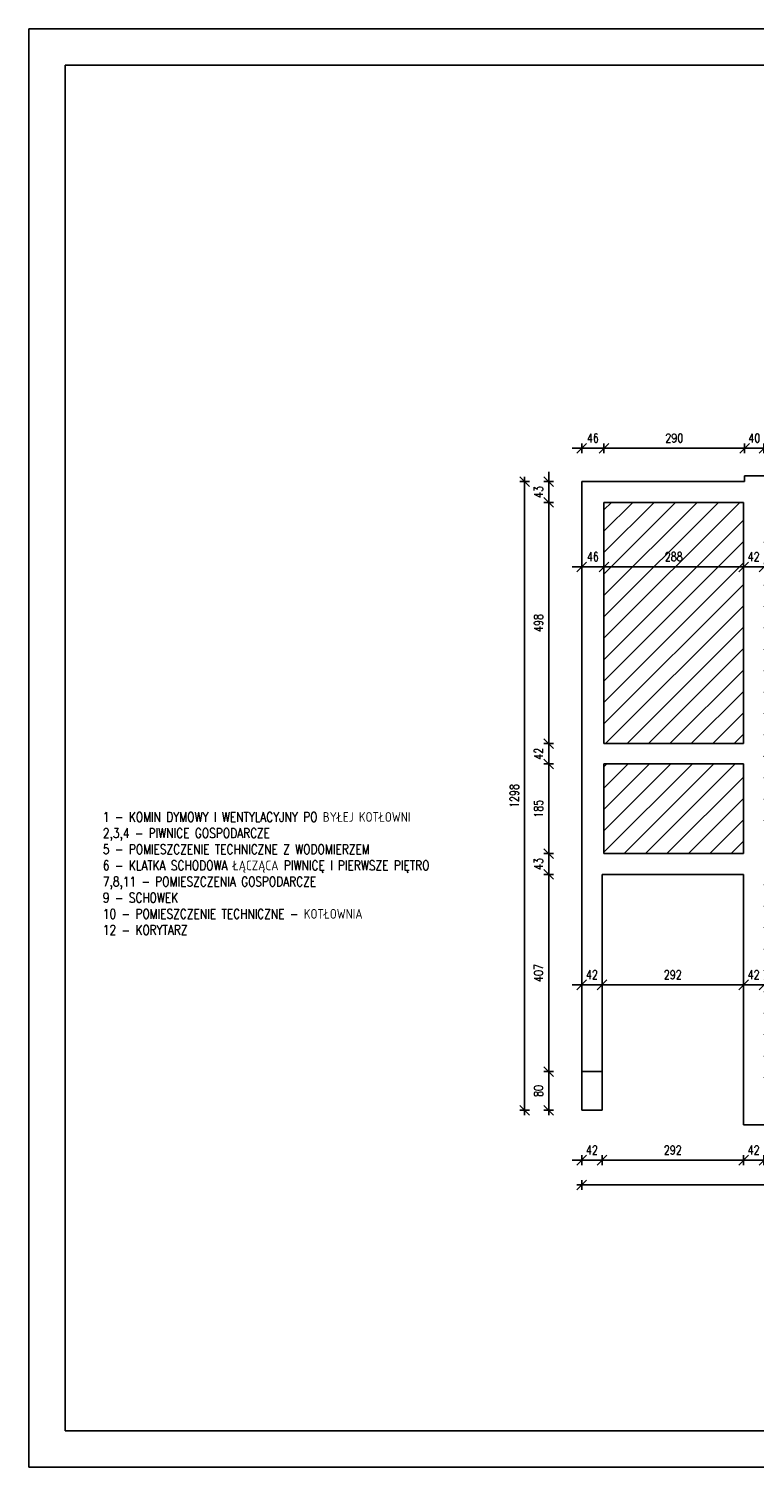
# Model space of a CAD drawing. Header units: centimetres. Extents: x 16800 to 40740, y -5708 to 2993.
# Tile 7 of 34: x 22955 to 24452, y -3038 to -68. Entities that reach past the tile are written whole.
import ezdxf

# ---------------------------------------------------------------- set-up
doc = ezdxf.new("R2010")
doc.units = ezdxf.units.CM
doc.header["$MEASUREMENT"] = 0
doc.layers.get('defpoints').update_dxf_attribs({"color": 6})
for name, color, linetype, lineweight in [('kreskowanie', 7, 'Continuous', 18), ('linia pomocnicza', 7, 'Continuous', 18), ('linia widokowa', 8, 'Continuous', 25), ('wymiary', 7, 'Continuous', 18)]:
    doc.layers.add(name, color=color, linetype=linetype, lineweight=lineweight)
doc.styles.get("Standard").update_dxf_attribs({"font": 'romanc.shx', "width": 0.8})
doc.dimstyles.new('OLO', dxfattribs={"dimtxt": 18, "dimasz": 20, "dimexe": 10, "dimexo": 10, "dimgap": 12, "dimtad": 1, "dimdec": 1, "dimdsep": 46, "dimtxsty": 'Standard', "dimblk1": 'OBLIQUE', "dimblk2": 'OBLIQUE', "dimsah": 1, "dimcen": 2.5, "dimdle": 10, "dimclrd": 1, "dimclre": 1, "dimclrt": 1, "dimadec": 0, "dimazin": 0, "dimtfac": 1, "dimtdec": 1, "dimtix": 1, "dimtmove": 2, "dimatfit": 3, "dimldrblk": 'OBLIQUE', "dimfxl": 0, "dimtolj": 1, "dimarcsym": 0})

# ---------------------------------------------------------------- blocks, each defined once
blk = doc.blocks.new('_OBLIQUE')
at = {"color": 0, "linetype": 'ByBlock'}
blk.add_line((-0.5, -0.5), (0.5, 0.5), dxfattribs=at)
blk = doc.blocks.new('*D563')
at = {"layer": 'defpoints', "color": 0}
for p in [(24096, -2301), (24138, -2301), (24138, -2404)]:
    blk.add_point(p, dxfattribs=at)
at = {"layer": 'wymiary', "color": 1, "lineweight": -2}
for p, q in [((24096, -2404), (24076, -2404)), ((24086, -2404), (24148, -2404)), ((24096, -2394), (24096, -2414)), ((24138, -2394), (24138, -2414)), ((24138, -2404), (24158, -2404))]:
    blk.add_line(p, q, dxfattribs=at)
at = {"layer": 'wymiary', "color": 1, "linetype": 'ByBlock', "lineweight": -2, "xscale": 20, "yscale": 20, "zscale": 20}
blk.add_blockref('_OBLIQUE', (24096, -2404), dxfattribs=at)
at = {"layer": 'wymiary', "color": 1, "linetype": 'ByBlock', "lineweight": -2, "xscale": 20, "yscale": 20, "zscale": 20, "rotation": 180}
blk.add_blockref('_OBLIQUE', (24138, -2404), dxfattribs=at)
at = {"layer": 'wymiary', "color": 1, "insert": (24117, -2383), "char_height": 18, "attachment_point": 5}
blk.add_mtext('\\A1;42', dxfattribs=at)
blk = doc.blocks.new('*D564')
at = {"layer": 'defpoints', "color": 0}
for p in [(24138, -2301), (24430, -2331), (24430, -2404)]:
    blk.add_point(p, dxfattribs=at)
at = {"layer": 'wymiary', "color": 1, "lineweight": -2}
for p, q in [((24128, -2404), (24440, -2404)), ((24138, -2394), (24138, -2414)), ((24430, -2394), (24430, -2414))]:
    blk.add_line(p, q, dxfattribs=at)
at = {"layer": 'wymiary', "color": 1, "linetype": 'ByBlock', "lineweight": -2, "xscale": 20, "yscale": 20, "zscale": 20, "rotation": 180}
blk.add_blockref('_OBLIQUE', (24138, -2404), dxfattribs=at)
at = {"layer": 'wymiary', "color": 1, "linetype": 'ByBlock', "lineweight": -2, "xscale": 20, "yscale": 20, "zscale": 20}
blk.add_blockref('_OBLIQUE', (24430, -2404), dxfattribs=at)
at = {"layer": 'wymiary', "color": 1, "insert": (24284, -2383), "char_height": 18, "attachment_point": 5}
blk.add_mtext('\\A1;292', dxfattribs=at)
blk = doc.blocks.new('*D565')
at = {"layer": 'defpoints', "color": 0}
for p in [(24430, -2331), (24472, -2331), (24472, -2404)]:
    blk.add_point(p, dxfattribs=at)
at = {"layer": 'wymiary', "color": 1, "lineweight": -2}
for p, q in [((24430, -2404), (24410, -2404)), ((24420, -2404), (24482, -2404)), ((24430, -2394), (24430, -2414)), ((24472, -2394), (24472, -2414)), ((24472, -2404), (24492, -2404))]:
    blk.add_line(p, q, dxfattribs=at)
at = {"layer": 'wymiary', "color": 1, "linetype": 'ByBlock', "lineweight": -2, "xscale": 20, "yscale": 20, "zscale": 20}
blk.add_blockref('_OBLIQUE', (24430, -2404), dxfattribs=at)
at = {"layer": 'wymiary', "color": 1, "linetype": 'ByBlock', "lineweight": -2, "xscale": 20, "yscale": 20, "zscale": 20, "rotation": 180}
blk.add_blockref('_OBLIQUE', (24472, -2404), dxfattribs=at)
at = {"layer": 'wymiary', "color": 1, "insert": (24451, -2383), "char_height": 18, "attachment_point": 5}
blk.add_mtext('\\A1;42', dxfattribs=at)
blk = doc.blocks.new('*D574')
at = {"layer": 'defpoints', "color": 0}
for p in [(26173, -2277), (24096, -2301), (26173, -2455)]:
    blk.add_point(p, dxfattribs=at)
at = {"layer": 'wymiary', "color": 1, "lineweight": -2}
for p, q in [((24086, -2455), (26183, -2455)), ((24096, -2445), (24096, -2465)), ((26173, -2445), (26173, -2465))]:
    blk.add_line(p, q, dxfattribs=at)
at = {"layer": 'wymiary', "color": 1, "linetype": 'ByBlock', "lineweight": -2, "xscale": 20, "yscale": 20, "zscale": 20, "rotation": 180}
blk.add_blockref('_OBLIQUE', (24096, -2455), dxfattribs=at)
at = {"layer": 'wymiary', "color": 1, "linetype": 'ByBlock', "lineweight": -2, "xscale": 20, "yscale": 20, "zscale": 20}
blk.add_blockref('_OBLIQUE', (26173, -2455), dxfattribs=at)
at = {"layer": 'wymiary', "color": 1, "insert": (25134.5, -2434), "char_height": 18, "attachment_point": 5}
blk.add_mtext('\\A1;2077', dxfattribs=at)
blk = doc.blocks.new('*D583')
at = {"layer": 'defpoints', "color": 0}
for p in [(24142, -934), (24096, -1003), (24142, -1046)]:
    blk.add_point(p, dxfattribs=at)
at = {"layer": 'wymiary', "color": 1, "lineweight": -2}
for p, q in [((24096, -934), (24076, -934)), ((24086, -934), (24152, -934)), ((24096, -944), (24096, -924)), ((24142, -944), (24142, -924)), ((24142, -934), (24162, -934))]:
    blk.add_line(p, q, dxfattribs=at)
at = {"layer": 'wymiary', "color": 1, "linetype": 'ByBlock', "lineweight": -2, "xscale": 20, "yscale": 20, "zscale": 20}
blk.add_blockref('_OBLIQUE', (24096, -934), dxfattribs=at)
at = {"layer": 'wymiary', "color": 1, "linetype": 'ByBlock', "lineweight": -2, "xscale": 20, "yscale": 20, "zscale": 20, "rotation": 180}
blk.add_blockref('_OBLIQUE', (24142, -934), dxfattribs=at)
at = {"layer": 'wymiary', "color": 1, "insert": (24119, -913), "char_height": 18, "attachment_point": 5}
blk.add_mtext('\\A1;46', dxfattribs=at)
blk = doc.blocks.new('*D584')
at = {"layer": 'defpoints', "color": 0}
for p in [(24432, -934), (24432, -991), (24142, -1046)]:
    blk.add_point(p, dxfattribs=at)
at = {"layer": 'wymiary', "color": 1, "lineweight": -2}
for p, q in [((24132, -934), (24442, -934)), ((24142, -944), (24142, -924)), ((24432, -944), (24432, -924))]:
    blk.add_line(p, q, dxfattribs=at)
at = {"layer": 'wymiary', "color": 1, "linetype": 'ByBlock', "lineweight": -2, "xscale": 20, "yscale": 20, "zscale": 20, "rotation": 180}
blk.add_blockref('_OBLIQUE', (24142, -934), dxfattribs=at)
at = {"layer": 'wymiary', "color": 1, "linetype": 'ByBlock', "lineweight": -2, "xscale": 20, "yscale": 20, "zscale": 20}
blk.add_blockref('_OBLIQUE', (24432, -934), dxfattribs=at)
at = {"layer": 'wymiary', "color": 1, "insert": (24287, -913), "char_height": 18, "attachment_point": 5}
blk.add_mtext('\\A1;290', dxfattribs=at)
blk = doc.blocks.new('*D585')
at = {"layer": 'defpoints', "color": 0}
for p in [(24472, -934), (24432, -991), (24472, -991)]:
    blk.add_point(p, dxfattribs=at)
at = {"layer": 'wymiary', "color": 1, "lineweight": -2}
for p, q in [((24432, -934), (24412, -934)), ((24422, -934), (24482, -934)), ((24432, -944), (24432, -924)), ((24472, -944), (24472, -924)), ((24472, -934), (24492, -934))]:
    blk.add_line(p, q, dxfattribs=at)
at = {"layer": 'wymiary', "color": 1, "linetype": 'ByBlock', "lineweight": -2, "xscale": 20, "yscale": 20, "zscale": 20}
blk.add_blockref('_OBLIQUE', (24432, -934), dxfattribs=at)
at = {"layer": 'wymiary', "color": 1, "linetype": 'ByBlock', "lineweight": -2, "xscale": 20, "yscale": 20, "zscale": 20, "rotation": 180}
blk.add_blockref('_OBLIQUE', (24472, -934), dxfattribs=at)
at = {"layer": 'wymiary', "color": 1, "insert": (24452, -913), "char_height": 18, "attachment_point": 5}
blk.add_mtext('\\A1;40', dxfattribs=at)
blk = doc.blocks.new('*D594')
at = {"layer": 'defpoints', "color": 0}
for p in [(24028, -2221), (24096, -2221), (24096, -2301)]:
    blk.add_point(p, dxfattribs=at)
at = {"layer": 'wymiary', "color": 1, "lineweight": -2}
for p, q in [((24038, -2221), (24018, -2221)), ((24028, -2311), (24028, -2211)), ((24038, -2301), (24018, -2301))]:
    blk.add_line(p, q, dxfattribs=at)
at = {"layer": 'wymiary', "color": 1, "linetype": 'ByBlock', "lineweight": -2, "xscale": 20, "yscale": 20, "zscale": 20}
for p, rotation in [((24028, -2221), 90), ((24028, -2301), 270)]:
    blk.add_blockref('_OBLIQUE', p, dxfattribs=dict(at, rotation=rotation))
at = {"layer": 'wymiary', "color": 1, "insert": (24007, -2261), "char_height": 18, "attachment_point": 5, "rotation": 90}
blk.add_mtext('\\A1;80', dxfattribs=at)
blk = doc.blocks.new('*D595')
at = {"layer": 'defpoints', "color": 0}
for p in [(24028, -1814), (24138, -1814), (24096, -2221)]:
    blk.add_point(p, dxfattribs=at)
at = {"layer": 'wymiary', "color": 1, "lineweight": -2}
for p, q in [((24028, -2231), (24028, -1804)), ((24038, -1814), (24018, -1814)), ((24038, -2221), (24018, -2221))]:
    blk.add_line(p, q, dxfattribs=at)
at = {"layer": 'wymiary', "color": 1, "linetype": 'ByBlock', "lineweight": -2, "xscale": 20, "yscale": 20, "zscale": 20}
for p, rotation in [((24028, -1814), 90), ((24028, -2221), 270)]:
    blk.add_blockref('_OBLIQUE', p, dxfattribs=dict(at, rotation=rotation))
at = {"layer": 'wymiary', "color": 1, "insert": (24007, -2017.5), "char_height": 18, "attachment_point": 5, "rotation": 90}
blk.add_mtext('\\A1;407', dxfattribs=at)
blk = doc.blocks.new('*D596')
at = {"layer": 'defpoints', "color": 0}
for p in [(24028, -1771), (24142, -1771), (24138, -1814)]:
    blk.add_point(p, dxfattribs=at)
at = {"layer": 'wymiary', "color": 1, "lineweight": -2}
for p, q in [((24028, -1771), (24028, -1751)), ((24038, -1771), (24018, -1771)), ((24028, -1824), (24028, -1761)), ((24038, -1814), (24018, -1814)), ((24028, -1814), (24028, -1834))]:
    blk.add_line(p, q, dxfattribs=at)
at = {"layer": 'wymiary', "color": 1, "linetype": 'ByBlock', "lineweight": -2, "xscale": 20, "yscale": 20, "zscale": 20}
for p, rotation in [((24028, -1771), 270), ((24028, -1814), 90)]:
    blk.add_blockref('_OBLIQUE', p, dxfattribs=dict(at, rotation=rotation))
at = {"layer": 'wymiary', "color": 1, "insert": (24007, -1792.5), "char_height": 18, "attachment_point": 5, "rotation": 90}
blk.add_mtext('\\A1;43', dxfattribs=at)
blk = doc.blocks.new('*D597')
at = {"layer": 'defpoints', "color": 0}
for p in [(24028, -1586), (24142, -1586), (24142, -1771)]:
    blk.add_point(p, dxfattribs=at)
at = {"layer": 'wymiary', "color": 1, "lineweight": -2}
for p, q in [((24038, -1586), (24018, -1586)), ((24028, -1781), (24028, -1576)), ((24038, -1771), (24018, -1771))]:
    blk.add_line(p, q, dxfattribs=at)
at = {"layer": 'wymiary', "color": 1, "linetype": 'ByBlock', "lineweight": -2, "xscale": 20, "yscale": 20, "zscale": 20}
for p, rotation in [((24028, -1586), 90), ((24028, -1771), 270)]:
    blk.add_blockref('_OBLIQUE', p, dxfattribs=dict(at, rotation=rotation))
at = {"layer": 'wymiary', "color": 1, "insert": (24007, -1678.5), "char_height": 18, "attachment_point": 5, "rotation": 90}
blk.add_mtext('\\A1;185', dxfattribs=at)
blk = doc.blocks.new('*D598')
at = {"layer": 'defpoints', "color": 0}
for p in [(24028, -1544), (24142, -1544), (24142, -1586)]:
    blk.add_point(p, dxfattribs=at)
at = {"layer": 'wymiary', "color": 1, "lineweight": -2}
for p, q in [((24038, -1544), (24018, -1544)), ((24028, -1544), (24028, -1524)), ((24028, -1596), (24028, -1534)), ((24038, -1586), (24018, -1586)), ((24028, -1586), (24028, -1606))]:
    blk.add_line(p, q, dxfattribs=at)
at = {"layer": 'wymiary', "color": 1, "linetype": 'ByBlock', "lineweight": -2, "xscale": 20, "yscale": 20, "zscale": 20}
for p, rotation in [((24028, -1544), 270), ((24028, -1586), 90)]:
    blk.add_blockref('_OBLIQUE', p, dxfattribs=dict(at, rotation=rotation))
at = {"layer": 'wymiary', "color": 1, "insert": (24007, -1565), "char_height": 18, "attachment_point": 5, "rotation": 90}
blk.add_mtext('\\A1;42', dxfattribs=at)
blk = doc.blocks.new('*D599')
at = {"layer": 'defpoints', "color": 0}
for p in [(24028, -1046), (24142, -1046), (24142, -1544)]:
    blk.add_point(p, dxfattribs=at)
at = {"layer": 'wymiary', "color": 1, "lineweight": -2}
for p, q in [((24028, -1554), (24028, -1036)), ((24038, -1046), (24018, -1046)), ((24038, -1544), (24018, -1544))]:
    blk.add_line(p, q, dxfattribs=at)
at = {"layer": 'wymiary', "color": 1, "linetype": 'ByBlock', "lineweight": -2, "xscale": 20, "yscale": 20, "zscale": 20}
for p, rotation in [((24028, -1046), 90), ((24028, -1544), 270)]:
    blk.add_blockref('_OBLIQUE', p, dxfattribs=dict(at, rotation=rotation))
at = {"layer": 'wymiary', "color": 1, "insert": (24007, -1295), "char_height": 18, "attachment_point": 5, "rotation": 90}
blk.add_mtext('\\A1;498', dxfattribs=at)
blk = doc.blocks.new('*D600')
at = {"layer": 'defpoints', "color": 0}
for p in [(24028, -1003), (24096, -1003), (24142, -1046)]:
    blk.add_point(p, dxfattribs=at)
at = {"layer": 'wymiary', "color": 1, "lineweight": -2}
for p, q in [((24038, -1003), (24018, -1003)), ((24028, -1003), (24028, -983)), ((24028, -1056), (24028, -993)), ((24038, -1046), (24018, -1046)), ((24028, -1046), (24028, -1066))]:
    blk.add_line(p, q, dxfattribs=at)
at = {"layer": 'wymiary', "color": 1, "linetype": 'ByBlock', "lineweight": -2, "xscale": 20, "yscale": 20, "zscale": 20}
for p, rotation in [((24028, -1003), 270), ((24028, -1046), 90)]:
    blk.add_blockref('_OBLIQUE', p, dxfattribs=dict(at, rotation=rotation))
at = {"layer": 'wymiary', "color": 1, "insert": (24007, -1024.5), "char_height": 18, "attachment_point": 5, "rotation": 90}
blk.add_mtext('\\A1;43', dxfattribs=at)
blk = doc.blocks.new('*D601')
at = {"layer": 'defpoints', "color": 0}
for p in [(23978, -1003), (24096, -1003), (24096, -2301)]:
    blk.add_point(p, dxfattribs=at)
at = {"layer": 'wymiary', "color": 1, "lineweight": -2}
for p, q in [((23988, -1003), (23968, -1003)), ((23978, -2311), (23978, -993)), ((23988, -2301), (23968, -2301))]:
    blk.add_line(p, q, dxfattribs=at)
at = {"layer": 'wymiary', "color": 1, "linetype": 'ByBlock', "lineweight": -2, "xscale": 20, "yscale": 20, "zscale": 20}
for p, rotation in [((23978, -1003), 90), ((23978, -2301), 270)]:
    blk.add_blockref('_OBLIQUE', p, dxfattribs=dict(at, rotation=rotation))
at = {"layer": 'wymiary', "color": 1, "insert": (23957, -1652), "char_height": 18, "attachment_point": 5, "rotation": 90}
blk.add_mtext('\\A1;1298', dxfattribs=at)
blk = doc.blocks.new('*D602')
at = {"layer": 'defpoints', "color": 0}
for p in [(24096, -1179), (24142, -1179), (24142, -1179)]:
    blk.add_point(p, dxfattribs=at)
at = {"layer": 'wymiary', "color": 1, "lineweight": -2}
for p, q in [((24096, -1179), (24076, -1179)), ((24086, -1179), (24152, -1179)), ((24096, -1169), (24096, -1169)), ((24142, -1169), (24142, -1169)), ((24142, -1179), (24162, -1179))]:
    blk.add_line(p, q, dxfattribs=at)
at = {"layer": 'wymiary', "color": 1, "linetype": 'ByBlock', "lineweight": -2, "xscale": 20, "yscale": 20, "zscale": 20}
blk.add_blockref('_OBLIQUE', (24096, -1179), dxfattribs=at)
at = {"layer": 'wymiary', "color": 1, "linetype": 'ByBlock', "lineweight": -2, "xscale": 20, "yscale": 20, "zscale": 20, "rotation": 180}
blk.add_blockref('_OBLIQUE', (24142, -1179), dxfattribs=at)
at = {"layer": 'wymiary', "color": 1, "insert": (24119, -1158), "char_height": 18, "attachment_point": 5}
blk.add_mtext('\\A1;46', dxfattribs=at)
blk = doc.blocks.new('*D603')
at = {"layer": 'defpoints', "color": 0}
for p in [(24142, -1179), (24430, -1179), (24430, -1179)]:
    blk.add_point(p, dxfattribs=at)
at = {"layer": 'wymiary', "color": 1, "lineweight": -2}
for p, q in [((24132, -1179), (24440, -1179)), ((24142, -1169), (24142, -1169)), ((24430, -1169), (24430, -1169))]:
    blk.add_line(p, q, dxfattribs=at)
at = {"layer": 'wymiary', "color": 1, "linetype": 'ByBlock', "lineweight": -2, "xscale": 20, "yscale": 20, "zscale": 20, "rotation": 180}
blk.add_blockref('_OBLIQUE', (24142, -1179), dxfattribs=at)
at = {"layer": 'wymiary', "color": 1, "linetype": 'ByBlock', "lineweight": -2, "xscale": 20, "yscale": 20, "zscale": 20}
blk.add_blockref('_OBLIQUE', (24430, -1179), dxfattribs=at)
at = {"layer": 'wymiary', "color": 1, "insert": (24286, -1158), "char_height": 18, "attachment_point": 5}
blk.add_mtext('\\A1;288', dxfattribs=at)
blk = doc.blocks.new('*D604')
at = {"layer": 'defpoints', "color": 0}
for p in [(24430, -1179), (24472, -1179), (24472, -1179)]:
    blk.add_point(p, dxfattribs=at)
at = {"layer": 'wymiary', "color": 1, "lineweight": -2}
for p, q in [((24430, -1179), (24410, -1179)), ((24420, -1179), (24482, -1179)), ((24430, -1169), (24430, -1169)), ((24472, -1169), (24472, -1169)), ((24472, -1179), (24492, -1179))]:
    blk.add_line(p, q, dxfattribs=at)
at = {"layer": 'wymiary', "color": 1, "linetype": 'ByBlock', "lineweight": -2, "xscale": 20, "yscale": 20, "zscale": 20}
blk.add_blockref('_OBLIQUE', (24430, -1179), dxfattribs=at)
at = {"layer": 'wymiary', "color": 1, "linetype": 'ByBlock', "lineweight": -2, "xscale": 20, "yscale": 20, "zscale": 20, "rotation": 180}
blk.add_blockref('_OBLIQUE', (24472, -1179), dxfattribs=at)
at = {"layer": 'wymiary', "color": 1, "insert": (24451, -1158), "char_height": 18, "attachment_point": 5}
blk.add_mtext('\\A1;42', dxfattribs=at)
blk = doc.blocks.new('*D615')
at = {"layer": 'defpoints', "color": 0}
for p in [(24096, -2042), (24138, -2042), (24138, -2042)]:
    blk.add_point(p, dxfattribs=at)
at = {"layer": 'wymiary', "color": 1, "lineweight": -2}
for p, q in [((24096, -2042), (24076, -2042)), ((24086, -2042), (24148, -2042)), ((24096, -2032), (24096, -2032)), ((24138, -2032), (24138, -2032)), ((24138, -2042), (24158, -2042))]:
    blk.add_line(p, q, dxfattribs=at)
at = {"layer": 'wymiary', "color": 1, "linetype": 'ByBlock', "lineweight": -2, "xscale": 20, "yscale": 20, "zscale": 20}
blk.add_blockref('_OBLIQUE', (24096, -2042), dxfattribs=at)
at = {"layer": 'wymiary', "color": 1, "linetype": 'ByBlock', "lineweight": -2, "xscale": 20, "yscale": 20, "zscale": 20, "rotation": 180}
blk.add_blockref('_OBLIQUE', (24138, -2042), dxfattribs=at)
at = {"layer": 'wymiary', "color": 1, "insert": (24117, -2021), "char_height": 18, "attachment_point": 5}
blk.add_mtext('\\A1;42', dxfattribs=at)
blk = doc.blocks.new('*D616')
at = {"layer": 'defpoints', "color": 0}
for p in [(24138, -2042), (24430, -2042), (24430, -2042)]:
    blk.add_point(p, dxfattribs=at)
at = {"layer": 'wymiary', "color": 1, "lineweight": -2}
for p, q in [((24128, -2042), (24440, -2042)), ((24138, -2032), (24138, -2032)), ((24430, -2032), (24430, -2032))]:
    blk.add_line(p, q, dxfattribs=at)
at = {"layer": 'wymiary', "color": 1, "linetype": 'ByBlock', "lineweight": -2, "xscale": 20, "yscale": 20, "zscale": 20, "rotation": 180}
blk.add_blockref('_OBLIQUE', (24138, -2042), dxfattribs=at)
at = {"layer": 'wymiary', "color": 1, "linetype": 'ByBlock', "lineweight": -2, "xscale": 20, "yscale": 20, "zscale": 20}
blk.add_blockref('_OBLIQUE', (24430, -2042), dxfattribs=at)
at = {"layer": 'wymiary', "color": 1, "insert": (24284, -2021), "char_height": 18, "attachment_point": 5}
blk.add_mtext('\\A1;292', dxfattribs=at)
blk = doc.blocks.new('*D617')
at = {"layer": 'defpoints', "color": 0}
for p in [(24430, -2042), (24472, -2042), (24472, -2042)]:
    blk.add_point(p, dxfattribs=at)
at = {"layer": 'wymiary', "color": 1, "lineweight": -2}
for p, q in [((24430, -2042), (24410, -2042)), ((24420, -2042), (24482, -2042)), ((24430, -2032), (24430, -2032)), ((24472, -2032), (24472, -2032)), ((24472, -2042), (24492, -2042))]:
    blk.add_line(p, q, dxfattribs=at)
at = {"layer": 'wymiary', "color": 1, "linetype": 'ByBlock', "lineweight": -2, "xscale": 20, "yscale": 20, "zscale": 20}
blk.add_blockref('_OBLIQUE', (24430, -2042), dxfattribs=at)
at = {"layer": 'wymiary', "color": 1, "linetype": 'ByBlock', "lineweight": -2, "xscale": 20, "yscale": 20, "zscale": 20, "rotation": 180}
blk.add_blockref('_OBLIQUE', (24472, -2042), dxfattribs=at)
at = {"layer": 'wymiary', "color": 1, "insert": (24451, -2021), "char_height": 18, "attachment_point": 5}
blk.add_mtext('\\A1;42', dxfattribs=at)

msp = doc.modelspace()

# ---------------------------------------------------------------- hatches: boundary and pattern name
at = {"layer": 'kreskowanie'}
h = msp.add_hatch(dxfattribs=at)
h.set_pattern_fill('ANSI31', color=256, scale=250, style=0)
h.set_pattern_definition([(45, (6055, 32), (-22.097087, 22.097087), [])])
h.paths.add_polyline_path([(24430, -1046), (24142, -1046), (24142, -1544), (24430, -1544)])
h.paths.add_polyline_path([(24887, -1106), (24472, -1106), (24472, -1537), (24887, -1537)])
h.paths.add_polyline_path([(24142, -1586), (24142, -1771), (24430, -1771), (24430, -1586)])
h.paths.add_polyline_path([(24472, -1566), (24472, -1741), (24887, -1741), (24887, -1566)])
h.paths.add_polyline_path([(24472, -2234), (24887, -2234), (24887, -1816), (24839, -1816), (24839, -1801), (24472, -1801)])

# ---------------------------------------------------------------- linework, layer by layer
at = {"layer": 'defpoints'}
for p, q in [((22955, -68), (27155, -68)), ((22955, -3038), (22955, -68)), ((22955, -68), (27155, -68)), ((23030, -2963), (23030, -143)), ((23030, -143), (27080, -143)), ((27080, -2963), (23030, -2963)), ((22955, -3038), (27155, -3038))]:
    msp.add_line(p, q, dxfattribs=at)
at = {"layer": 'linia widokowa'}
for p, q in [((24096, -1003), (24096, -2221)), ((24096, -1003), (24432, -1003)), ((24472, -991), (24432, -991)), ((24432, -991), (24432, -1003)), ((24142, -1046), (24142, -1544)), ((24142, -1046), (24430, -1046)), ((24430, -1046), (24430, -1544)), ((24142, -1544), (24430, -1544)), ((24142, -1586), (24430, -1586)), ((24142, -1586), (24142, -1771)), ((24430, -1586), (24430, -1771)), ((24142, -1771), (24430, -1771)), ((24138, -1814), (24430, -1814)), ((24138, -2221), (24138, -1814)), ((24430, -1814), (24430, -2331)), ((24096, -2221), (24138, -2221)), ((24096, -2221), (24096, -2301)), ((24138, -2301), (24138, -2221)), ((24096, -2301), (24138, -2301)), ((24430, -2331), (24472, -2331))]:
    msp.add_line(p, q, dxfattribs=at)

# ---------------------------------------------------------------- texts
at = {"layer": 'linia pomocnicza', "insert": (23107.774, -1685.384), "char_height": 20, "attachment_point": 1}
msp.add_mtext_dynamic_manual_height_columns('1 - KOMIN DYMOWY I WENTYLACYJNY PO BYŁEJ KOTŁOWNI\\P2,3,4 - PIWNICE GOSPODARCZE\\P5 - POMIESZCZENIE TECHNICZNE Z WODOMIERZEM\\P6 - KLATKA SCHODOWA ŁĄCZĄCA PIWNICĘ I PIERWSZE PIĘTRO\\P7,8,11 - POMIESZCZENIA GOSPODARCZE\\P9 - SCHOWEK\\P10 - POMIESZCZENIE TECHNICZNE - KOTŁOWNIA\\P12 - KORYTARZ', width=1118, gutter_width=200, heights=[0], dxfattribs=at)

# ---------------------------------------------------------------- dimensions: what is measured, and where the dimension line sits
at = {"layer": 'wymiary'}
for base, p1, p2, picture, middle in [((24142, -934), (24096, -1003), (24142, -1046), '*D583', (24119, -913)), ((24432, -934), (24142, -1046), (24432, -991), '*D584', (24287, -913)), ((24472, -934), (24432, -991), (24472, -991), '*D585', (24452, -913)), ((24142, -1179), (24096, -1179), (24142, -1179), '*D602', (24119, -1158)), ((24430, -1179), (24142, -1179), (24430, -1179), '*D603', (24286, -1158)), ((24472, -1179), (24430, -1179), (24472, -1179), '*D604', (24451, -1158)), ((24138, -2042), (24096, -2042), (24138, -2042), '*D615', (24117, -2021)), ((24430, -2042), (24138, -2042), (24430, -2042), '*D616', (24284, -2021)), ((24472, -2042), (24430, -2042), (24472, -2042), '*D617', (24451, -2021)), ((26173, -2455), (24096, -2301), (26173, -2277), '*D574', (25134.5, -2434)), ((24138, -2404), (24096, -2301), (24138, -2301), '*D563', (24117, -2383)), ((24430, -2404), (24138, -2301), (24430, -2331), '*D564', (24284, -2383)), ((24472, -2404), (24430, -2331), (24472, -2331), '*D565', (24451, -2383))]:
    dim = msp.add_linear_dim(base=base, p1=p1, p2=p2, dimstyle='OLO', dxfattribs=at)
    dim.commit()
    dim.dimension.update_dxf_attribs({"geometry": picture, "text_midpoint": middle})
for base, p1, p2, picture, middle in [((23978, -1003), (24096, -2301), (24096, -1003), '*D601', (23957, -1652)), ((24028, -1003), (24142, -1046), (24096, -1003), '*D600', (24007, -1024.5)), ((24028, -1046), (24142, -1544), (24142, -1046), '*D599', (24007, -1295)), ((24028, -1544), (24142, -1586), (24142, -1544), '*D598', (24007, -1565)), ((24028, -1586), (24142, -1771), (24142, -1586), '*D597', (24007, -1678.5)), ((24028, -1771), (24138, -1814), (24142, -1771), '*D596', (24007, -1792.5)), ((24028, -1814), (24096, -2221), (24138, -1814), '*D595', (24007, -2017.5)), ((24028, -2221), (24096, -2301), (24096, -2221), '*D594', (24007, -2261))]:
    dim = msp.add_linear_dim(base=base, p1=p1, p2=p2, angle=90, dimstyle='OLO', dxfattribs=at)
    dim.commit()
    dim.dimension.update_dxf_attribs({"geometry": picture, "text_midpoint": middle})

doc.saveas('drawing.dxf')
